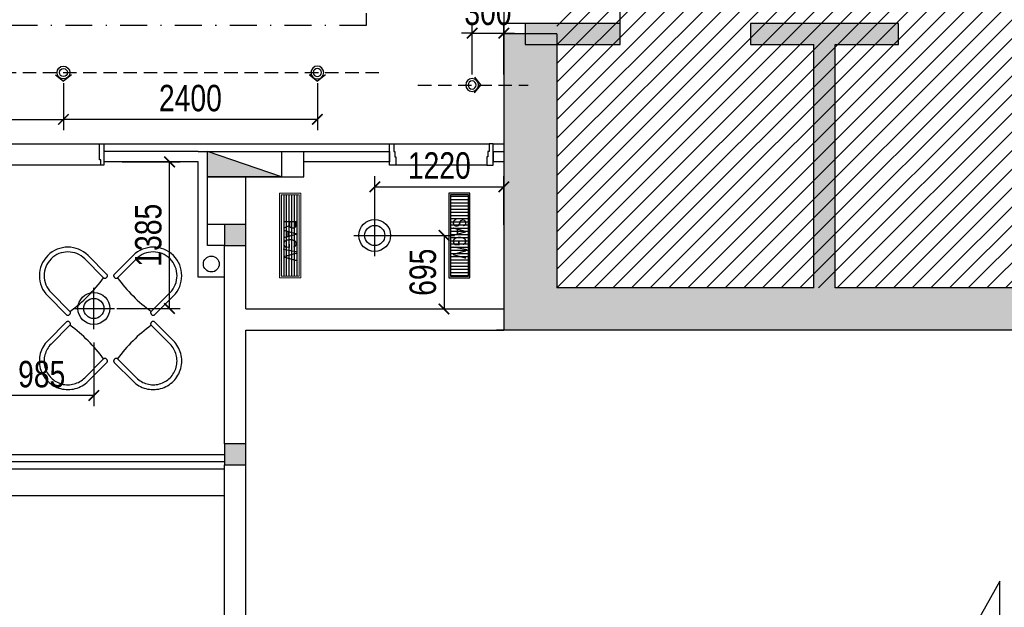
# Model space of a CAD drawing. Header units: millimetres. Extents: x -539149 to -534375, y 505028 to 505469.
# Tile 76 of 135: x -535898 to -535805, y 505131 to 505186. Entities that reach past the tile are written whole.
import ezdxf

# ---------------------------------------------------------------- set-up
doc = ezdxf.new("R2010")
doc.units = ezdxf.units.MM
doc.header["$LTSCALE"] = 10
for name, pattern in [('ACAD_ISO03W100', [30, 12, -18]), ('DASHDOTX2', [50.8, 25.4, -12.7, 0, -12.7]), ('DASHED', [19.05, 12.7, -6.35])]:
    doc.linetypes.add(name, pattern=pattern)
doc.layers.get('Defpoints').update_dxf_attribs({"color": 8})
for name, color, linetype in [('-消火栓', 242, 'Continuous'), ('A-建筑-原墙体', 2, 'Continuous'), ('A-建筑-新增墙体', 3, 'Continuous'), ('A-建筑-窗户', 4, 'Continuous'), ('B-平面-完成面造型线', 6, 'Continuous'), ('B-平面-活动家具', 30, 'ACAD_ISO03W100'), ('B-平面-门洞线', 8, 'Continuous'), ('C-顶棚-灯具', 4, 'Continuous'), ('C-顶棚-灯具尺寸', 4, 'Continuous'), ('C-顶棚-造型线', 30, 'Continuous'), ('E-填充', 251, 'Continuous'), ('Q-立面-填充', 251, 'Continuous')]:
    doc.layers.add(name, color=color, linetype=linetype)
doc.layers.add('C-顶棚-空调', color=4, linetype='Continuous', lineweight=20)
doc.layers.add('E-空调', color=4, linetype='Continuous', lineweight=20)
doc.styles.add('CCD_DIM', font='txt', dxfattribs={"width": 0.8})
doc.styles.add('STSL', font='txt', dxfattribs={"width": 0.8})
doc.dimstyles.new('1-1', dxfattribs={"dimscale": 0, "dimtxt": 2.5, "dimasz": 1, "dimexe": 1, "dimexo": 1, "dimgap": 0.75, "dimtad": 1, "dimdec": 0, "dimrnd": 0.005, "dimzin": 0, "dimdsep": 46, "dimtxsty": 'CCD_DIM', "dimblk": 'ARCHTICK', "dimcen": 0.13, "dimclrd": 44, "dimclre": 44, "dimclrt": 50, "dimadec": 0, "dimazin": 0, "dimtfac": 1, "dimtdec": 0, "dimtix": 1, "dimtmove": 2, "dimatfit": 3, "dimldrblk": 'HBA_Leader_Dot', "dimfxl": 5, "dimfxlon": 1, "dimtvp": 1, "dimtolj": 1, "dimtzin": 0, "dimarcsym": 0})

# ---------------------------------------------------------------- blocks, each defined once
blk = doc.blocks.new('$TwtSys$00000434')
for p, q in [((-0.5, 0.5), (-0.5, -0.5)), ((-0.5, -0.5), (0.5, 0.5)), ((0.5, 0.5), (-0.5, 0.5)), ((0.5, -0.5), (0.5, 0.5)), ((-0.5, -0.5), (0.5, -0.5))]:
    blk.add_line(p, q)
blk.add_solid([(0.5, -0.5), (0.5, 0.5), (-0.5, -0.5)])
blk = doc.blocks.new('*E414')
at = {"layer": 'B-平面-完成面造型线'}
for points in [[(-940, 80), (-940, -70), (-980, -70), (-980, 130), (-950, 130), (-950, 80), (-940, 80)], [(-40, 80), (-40, -70), (0, -70), (0, 130), (-30, 130), (-30, 80), (-40, 80)]]:
    blk.add_lwpolyline(points, dxfattribs=at)
at = {"layer": 'B-平面-门洞线', "color": 8}
for p, q in [((-950, 130), (-30, 130)), ((-40, -70), (-940, -70))]:
    blk.add_line(p, q, dxfattribs=at)
blk = doc.blocks.new('A$C7AC81215')
at = {"layer": 'C-顶棚-灯具', "color": 8}
for p, q in [((196.4, 0), (196.4, 392.7)), ((0, 196.4), (392.7, 196.4))]:
    blk.add_line(p, q, dxfattribs=at)
at = {"layer": 'C-顶棚-灯具'}
blk.add_circle((196.4, 196.4), 150, dxfattribs=at)
at = {"layer": 'C-顶棚-灯具', "color": 8}
blk.add_circle((196.4, 196.4), 95.5, dxfattribs=at)
blk = doc.blocks.new('射灯(可调角度）')
h = blk.add_hatch(color=9)
edge = h.paths.add_edge_path()
edge.add_line((17.3, 44.1), (17.3, 59))
edge.add_line((17.3, 59), (63.3, 0))
edge.add_line((63.3, 0), (17.3, -59))
edge.add_line((17.3, -59), (17.3, -44.1))
edge.add_ellipse((0, 0), major_axis=(-33.5, 33.5), ratio=1, start_angle=156.44488, end_angle=225)
edge.add_ellipse((0, 0), major_axis=(33.5, 33.5), ratio=1, start_angle=315, end_angle=383.55512)
for p, q in [((17.3, 44.1), (17.3, 59)), ((17.3, 59), (63.3, 0)), ((17.3, -59), (63.3, 0))]:
    blk.add_line(p, q)
blk.add_circle((0, 0), 47.4)
at = {"color": 8}
blk.add_circle((0, 0), 30, dxfattribs=at)
blk = doc.blocks.new('_ArchTick')
at = {"color": 0, "linetype": 'ByBlock', "const_width": 0.15}
blk.add_lwpolyline([(-0.5, -0.5), (0.5, 0.5)], dxfattribs=at)
blk = doc.blocks.new('*D374')
at = {"layer": 'C-顶棚-灯具尺寸', "color": 44, "lineweight": -2, "ltscale": 0.01, "transparency": 16777216}
for p, q in [((-535917.698, 505180.249), (-535917.698, 505175.82)), ((-535893.698, 505180.249), (-535893.698, 505175.82)), ((-535917.698, 505176.82), (-535893.698, 505176.82))]:
    blk.add_line(p, q, dxfattribs=at)
at = {"layer": 'Defpoints', "color": 0, "ltscale": 0.01, "transparency": 16777216}
for p in [(-535917.698, 505181.249), (-535893.698, 505181.249), (-535893.698, 505176.82)]:
    blk.add_point(p, dxfattribs=at)
at = {"layer": 'C-顶棚-灯具尺寸', "color": 44, "lineweight": -2, "ltscale": 0.01, "transparency": 16777216, "rotation": 180}
blk.add_blockref('_ArchTick', (-535917.698, 505176.82), dxfattribs=at)
at = {"layer": 'C-顶棚-灯具尺寸', "color": 44, "lineweight": -2, "ltscale": 0.01, "transparency": 16777216}
blk.add_blockref('_ArchTick', (-535893.698, 505176.82), dxfattribs=at)
at = {"layer": 'C-顶棚-灯具尺寸', "color": 50, "ltscale": 0.01, "transparency": 16777216, "insert": (-535905.698, 505178.82), "char_height": 2.5, "attachment_point": 5, "style": 'CCD_DIM'}
blk.add_mtext('\\A1;2400', dxfattribs=at)
blk = doc.blocks.new('HBA_Leader_Dot')
at = {"color": 0, "linetype": 'ByBlock'}
blk.add_line((-5, 0), (-10, 0), dxfattribs=at)
at = {"color": 0, "linetype": 'ByBlock', "const_width": 5}
blk.add_lwpolyline([(-2.5, 0, 1), (2.5, 0, 1)], format="xyb", close=True, dxfattribs=at)
blk = doc.blocks.new('*D375')
at = {"layer": 'C-顶棚-灯具尺寸', "color": 44, "lineweight": -2, "ltscale": 0.01, "transparency": 16777216}
for p, q in [((-535893.698, 505180.249), (-535893.698, 505175.82)), ((-535869.698, 505180.249), (-535869.698, 505175.82)), ((-535869.698, 505176.82), (-535893.698, 505176.82))]:
    blk.add_line(p, q, dxfattribs=at)
at = {"layer": 'Defpoints', "color": 0, "ltscale": 0.01, "transparency": 16777216}
for p in [(-535893.698, 505181.249), (-535869.698, 505181.249), (-535893.698, 505176.82)]:
    blk.add_point(p, dxfattribs=at)
at = {"layer": 'C-顶棚-灯具尺寸', "color": 44, "lineweight": -2, "ltscale": 0.01, "transparency": 16777216, "rotation": 180}
blk.add_blockref('_ArchTick', (-535893.698, 505176.82), dxfattribs=at)
at = {"layer": 'C-顶棚-灯具尺寸', "color": 44, "lineweight": -2, "ltscale": 0.01, "transparency": 16777216}
blk.add_blockref('_ArchTick', (-535869.698, 505176.82), dxfattribs=at)
at = {"layer": 'C-顶棚-灯具尺寸', "color": 50, "ltscale": 0.01, "transparency": 16777216, "insert": (-535881.698, 505178.82), "char_height": 2.5, "attachment_point": 5, "style": 'CCD_DIM'}
blk.add_mtext('\\A1;2400', dxfattribs=at)
blk = doc.blocks.new('*D376')
at = {"layer": 'C-顶棚-灯具尺寸', "color": 44, "lineweight": -2, "ltscale": 0.01, "transparency": 16777216}
for p, q in [((-535855.073, 505181.074), (-535855.073, 505185.978)), ((-535852.073, 505181.074), (-535852.073, 505185.978)), ((-535855.073, 505184.978), (-535856.073, 505184.978)), ((-535855.073, 505184.978), (-535852.073, 505184.978)), ((-535852.073, 505184.978), (-535851.073, 505184.978))]:
    blk.add_line(p, q, dxfattribs=at)
at = {"layer": 'Defpoints', "color": 0, "ltscale": 0.01, "transparency": 16777216}
for p in [(-535852.073, 505184.978), (-535855.073, 505180.074), (-535852.073, 505180.074)]:
    blk.add_point(p, dxfattribs=at)
at = {"layer": 'C-顶棚-灯具尺寸', "color": 44, "lineweight": -2, "ltscale": 0.01, "transparency": 16777216}
blk.add_blockref('_ArchTick', (-535855.073, 505184.978), dxfattribs=at)
at = {"layer": 'C-顶棚-灯具尺寸', "color": 44, "lineweight": -2, "ltscale": 0.01, "transparency": 16777216, "rotation": 180}
blk.add_blockref('_ArchTick', (-535852.073, 505184.978), dxfattribs=at)
at = {"layer": 'C-顶棚-灯具尺寸', "color": 50, "ltscale": 0.01, "transparency": 16777216, "insert": (-535853.573, 505186.978), "char_height": 2.5, "attachment_point": 5, "style": 'CCD_DIM'}
blk.add_mtext('\\A1;300', dxfattribs=at)
blk = doc.blocks.new('*D396')
at = {"layer": 'C-顶棚-灯具尺寸', "color": 44, "lineweight": -2, "ltscale": 0.01, "transparency": 16777216}
for p, q in [((-535862.721, 505165.849), (-535856.721, 505165.849)), ((-535857.721, 505165.849), (-535857.721, 505158.899)), ((-535862.721, 505158.899), (-535856.721, 505158.899))]:
    blk.add_line(p, q, dxfattribs=at)
at = {"layer": 'Defpoints', "color": 0, "ltscale": 0.01, "transparency": 16777216}
for p in [(-535864.273, 505165.849), (-535864.596, 505158.899), (-535857.721, 505158.899)]:
    blk.add_point(p, dxfattribs=at)
at = {"layer": 'C-顶棚-灯具尺寸', "color": 44, "lineweight": -2, "ltscale": 0.01, "transparency": 16777216}
for p, rotation in [((-535857.721, 505165.849), 90), ((-535857.721, 505158.899), 270)]:
    blk.add_blockref('_ArchTick', p, dxfattribs=dict(at, rotation=rotation))
at = {"layer": 'C-顶棚-灯具尺寸', "color": 50, "ltscale": 0.01, "transparency": 16777216, "insert": (-535859.721, 505162.374), "char_height": 2.5, "attachment_point": 5, "rotation": 90, "style": 'CCD_DIM'}
blk.add_mtext('\\A1;695', dxfattribs=at)
blk = doc.blocks.new('*D397')
at = {"layer": 'C-顶棚-灯具尺寸', "color": 44, "lineweight": -2, "ltscale": 0.01, "transparency": 16777216}
for p, q in [((-535864.273, 505166.849), (-535864.273, 505171.448)), ((-535852.073, 505166.849), (-535852.073, 505171.448)), ((-535864.273, 505170.448), (-535852.073, 505170.448))]:
    blk.add_line(p, q, dxfattribs=at)
at = {"layer": 'Defpoints', "color": 0, "ltscale": 0.01, "transparency": 16777216}
for p in [(-535852.073, 505170.448), (-535864.273, 505165.849), (-535852.073, 505165.849)]:
    blk.add_point(p, dxfattribs=at)
at = {"layer": 'C-顶棚-灯具尺寸', "color": 44, "lineweight": -2, "ltscale": 0.01, "transparency": 16777216, "rotation": 180}
blk.add_blockref('_ArchTick', (-535864.273, 505170.448), dxfattribs=at)
at = {"layer": 'C-顶棚-灯具尺寸', "color": 44, "lineweight": -2, "ltscale": 0.01, "transparency": 16777216}
blk.add_blockref('_ArchTick', (-535852.073, 505170.448), dxfattribs=at)
at = {"layer": 'C-顶棚-灯具尺寸', "color": 50, "ltscale": 0.01, "transparency": 16777216, "insert": (-535858.173, 505172.448), "char_height": 2.5, "attachment_point": 5, "style": 'CCD_DIM'}
blk.add_mtext('\\A1;1220', dxfattribs=at)
blk = doc.blocks.new('*D398')
at = {"layer": 'C-顶棚-灯具尺寸', "color": 44, "lineweight": -2, "ltscale": 0.01, "transparency": 16777216}
for p, q in [((-535900.673, 505155.727), (-535900.673, 505149.727)), ((-535890.823, 505155.727), (-535890.823, 505149.727)), ((-535890.823, 505150.727), (-535900.673, 505150.727))]:
    blk.add_line(p, q, dxfattribs=at)
at = {"layer": 'Defpoints', "color": 0, "ltscale": 0.01, "transparency": 16777216}
for p in [(-535900.673, 505158.949), (-535890.823, 505158.949), (-535900.673, 505150.727)]:
    blk.add_point(p, dxfattribs=at)
at = {"layer": 'C-顶棚-灯具尺寸', "color": 44, "lineweight": -2, "ltscale": 0.01, "transparency": 16777216, "rotation": 180}
blk.add_blockref('_ArchTick', (-535900.673, 505150.727), dxfattribs=at)
at = {"layer": 'C-顶棚-灯具尺寸', "color": 44, "lineweight": -2, "ltscale": 0.01, "transparency": 16777216}
blk.add_blockref('_ArchTick', (-535890.823, 505150.727), dxfattribs=at)
at = {"layer": 'C-顶棚-灯具尺寸', "color": 50, "ltscale": 0.01, "transparency": 16777216, "insert": (-535895.748, 505152.727), "char_height": 2.5, "attachment_point": 5, "style": 'CCD_DIM'}
blk.add_mtext('\\A1;985', dxfattribs=at)
blk = doc.blocks.new('*D399')
at = {"layer": 'C-顶棚-灯具尺寸', "color": 44, "lineweight": -2, "ltscale": 0.01, "transparency": 16777216}
for p, q in [((-535888.143, 505172.799), (-535882.665, 505172.799)), ((-535883.665, 505158.949), (-535883.665, 505172.799)), ((-535888.665, 505158.949), (-535882.665, 505158.949))]:
    blk.add_line(p, q, dxfattribs=at)
at = {"layer": 'Defpoints', "color": 0, "ltscale": 0.01, "transparency": 16777216}
for p in [(-535889.143, 505172.799), (-535883.665, 505172.799), (-535890.823, 505158.949)]:
    blk.add_point(p, dxfattribs=at)
at = {"layer": 'C-顶棚-灯具尺寸', "color": 44, "lineweight": -2, "ltscale": 0.01, "transparency": 16777216}
for p, rotation in [((-535883.665, 505172.799), 90), ((-535883.665, 505158.949), 270)]:
    blk.add_blockref('_ArchTick', p, dxfattribs=dict(at, rotation=rotation))
at = {"layer": 'C-顶棚-灯具尺寸', "color": 50, "ltscale": 0.01, "transparency": 16777216, "insert": (-535885.665, 505165.874), "char_height": 2.5, "attachment_point": 5, "rotation": 90, "style": 'CCD_DIM'}
blk.add_mtext('\\A1;1385', dxfattribs=at)
blk = doc.blocks.new('*U199')
at = {"layer": 'C-顶棚-灯具'}
h = blk.add_hatch(dxfattribs=at)
h.set_pattern_fill('_USER', color=8, scale=30, angle=90, style=0, pattern_type=0)
h.set_pattern_definition([(90, (15, 15), (-30, 2e-15), [])])
h.paths.add_polyline_path([(115, 185), (115, 15), (885, 15), (885, 185)])
at = {"layer": 'C-顶棚-灯具', "linetype": 'ByBlock'}
blk.add_lwpolyline([(100, 200), (100, 0), (900, 0), (900, 200)], close=True, dxfattribs=at)
at = {"layer": 'C-顶棚-灯具', "color": 8}
blk.add_lwpolyline([(115, 185), (115, 15), (885, 15), (885, 185)], close=True, dxfattribs=at)
at = {"layer": 'C-顶棚-灯具', "style": 'STSL', "width": 0.75}
blk.add_text('SAG/V', height=125, dxfattribs=at).set_placement((338.5, 38.7))
blk = doc.blocks.new('*U200')
at = {"layer": 'C-顶棚-灯具'}
h = blk.add_hatch(dxfattribs=at)
h.set_pattern_fill('_USER', color=8, scale=25, style=0, pattern_type=0)
h.set_pattern_definition([(0, (15, 15), (0, 25), [])])
h.paths.add_polyline_path([(115, 185), (115, 15), (885, 15), (885, 185)])
at = {"layer": 'C-顶棚-空调', "color": 8}
blk.add_lwpolyline([(115, 185), (115, 15), (885, 15), (885, 185)], close=True, dxfattribs=at)
at = {"layer": 'E-空调', "linetype": 'ByBlock'}
blk.add_lwpolyline([(100, 200), (100, 0), (900, 0), (900, 200)], close=True, dxfattribs=at)
at = {"layer": 'E-空调', "style": 'STSL', "width": 0.75}
blk.add_text('RAG/V', height=125, dxfattribs=at).set_placement((353.9, 36))
blk = doc.blocks.new('*U202')
at = {"layer": 'B-平面-活动家具'}
for p, q in [((-2.7, 2.52), (-2.7, 0)), ((-2.43, 2.7), (-2.52, 2.7)), ((-2.25, 0), (-2.25, 2.52)), ((2.25, 2.52), (2.25, 0)), ((2.52, 2.7), (2.43, 2.7)), ((2.7, 0), (2.7, 2.52))]:
    blk.add_line(p, q, dxfattribs=at)
for centre, radius, start, end in [((-2.52, 2.52), 0.18, 90, 180), ((-2.43, 2.52), 0.18, 0, 90), ((0, -11.4525), 14.1525, 80.852157, 99.147843), ((2.43, 2.52), 0.18, 90, 180), ((2.52, 2.52), 0.18, 0, 90), ((0, 0), 2.7, 180, 0), ((0, 0), 2.25, 180, 0)]:
    blk.add_arc(centre, radius, start, end, dxfattribs=at)
blk = doc.blocks.new('*U203')
at = {"color": 0, "linetype": 'ByBlock', "lineweight": -2}
for p, rotation in [((10305.565, 3220.545), 180), ((10299.865, 3214.845), 270), ((10311.265, 3214.845), 90)]:
    blk.add_blockref('*U202', p, dxfattribs=dict(at, rotation=rotation))
blk.add_blockref('*U202', (10305.565, 3209.145), dxfattribs=at)

msp = doc.modelspace()

# ---------------------------------------------------------------- hatches: boundary and pattern name
at = {"layer": 'E-填充', "ltscale": 0.01}
for points in [[(-535850.073, 505183.899), (-535841.073, 505183.899), (-535841.073, 505185.899), (-535850.073, 505185.899)], [(-535821.773, 505185.899), (-535828.773, 505185.899), (-535828.773, 505183.899), (-535822.773, 505183.899), (-535821.773, 505184.565)], [(-535820.773, 505183.899), (-535814.773, 505183.899), (-535814.773, 505185.899), (-535821.773, 505185.899), (-535821.773, 505184.565)], [(-535852.073, 505184.899), (-535852.073, 505156.899), (-535847.073, 505160.899), (-535847.073, 505184.899)], [(-535821.773, 505159.565), (-535820.773, 505160.899), (-535820.773, 505183.899), (-535821.773, 505184.565), (-535822.773, 505183.899), (-535822.773, 505160.899)], [(-535878.473, 505166.899), (-535878.473, 505164.899), (-535876.473, 505164.899), (-535876.473, 505166.899)], [(-535852.073, 505157.459), (-535852.073, 505156.899), (-535821.773, 505156.899), (-535821.773, 505159.565), (-535822.773, 505160.899), (-535847.773, 505160.899)], [(-535794.773, 505159.565), (-535795.773, 505160.899), (-535820.773, 505160.899), (-535821.773, 505159.565), (-535821.773, 505156.899), (-535794.773, 505156.899)], [(-535878.473, 505146.168), (-535878.473, 505144.168), (-535876.473, 505144.168), (-535876.473, 505146.168)]]:
    msp.add_hatch(color=256, dxfattribs=at).paths.add_polyline_path(points)
at = {"layer": 'Q-立面-填充', "ltscale": 0.005}
h = msp.add_hatch(dxfattribs=at)
h.set_pattern_fill('ANSI31', color=256, scale=1000, style=0)
h.set_pattern_definition([(45, (-535847.0732, 505160.8987), (-0.8838835, 0.8838835), [])])
h.paths.add_polyline_path([(-535847.073, 505160.899), (-535847.073, 505273.099), (-535757.373, 505273.099), (-535757.373, 505329.099), (-535733.373, 505329.099), (-535733.373, 505244.599), (-535757.373, 505244.599), (-535757.373, 505160.899)])

# ---------------------------------------------------------------- linework, layer by layer
at = {"color": 31, "ltscale": 0.01}
msp.add_line((-535903.618, 505141.269, 0.069), (-535878.473, 505141.269, 0.069), dxfattribs=at)
at = {"color": 1, "ltscale": 0.01, "elevation": 0.069}
msp.add_lwpolyline([(-535720.751, 505128.431), (-535802.13, 505128.431), (-535805.206, 505124.063), (-535805.206, 505133.167), (-535807.845, 505128.431), (-535896.247, 505128.431)], dxfattribs=at)
at = {"layer": 'A-建筑-原墙体', "ltscale": 0.01}
for p, q in [((-535841.073, 505185.899, 0.069), (-535841.073, 505187.149, 0.069)), ((-535841.073, 505185.899, 0.069), (-535852.073, 505185.899, 0.069)), ((-535852.073, 505185.899, 0.069), (-535852.073, 505156.899, 0.069)), ((-535850.073, 505185.899, 0.069), (-535850.073, 505183.899, 0.069)), ((-535841.073, 505183.899, 0.069), (-535841.073, 505185.899, 0.069)), ((-535821.773, 505185.899, 0.069), (-535828.773, 505185.899, 0.069)), ((-535828.773, 505185.899, 0.069), (-535828.773, 505183.899, 0.069)), ((-535814.773, 505185.899, 0.069), (-535821.773, 505185.899, 0.069)), ((-535814.773, 505183.899, 0.069), (-535814.773, 505185.899, 0.069)), ((-535847.073, 505184.899, 0.069), (-535852.073, 505184.899, 0.069)), ((-535847.073, 505184.899, 0.069), (-535847.073, 505160.899, 0.069)), ((-535850.073, 505183.899, 0.069), (-535841.073, 505183.899, 0.069)), ((-535828.773, 505183.899, 0.069), (-535822.773, 505183.899, 0.069)), ((-535822.773, 505160.899, 0.069), (-535822.773, 505183.899, 0.069)), ((-535820.773, 505160.899, 0.069), (-535820.773, 505183.899, 0.069)), ((-535820.773, 505183.899, 0.069), (-535814.773, 505183.899, 0.069)), ((-535878.473, 505166.899, 0.069), (-535880.073, 505166.899, 0.069)), ((-535880.073, 505164.899, 0.069), (-535880.073, 505166.899, 0.069)), ((-535878.473, 505166.899, 0.069), (-535878.473, 505164.899, 0.069)), ((-535876.473, 505166.899, 0.069), (-535878.473, 505166.899, 0.069)), ((-535876.473, 505164.899, 0.069), (-535876.473, 505166.899, 0.069)), ((-535878.473, 505164.899, 0.069), (-535880.073, 505164.899, 0.069)), ((-535878.473, 505157.899, 0.069), (-535878.473, 505164.899, 0.069)), ((-535878.473, 505164.899, 0.069), (-535876.473, 505164.899, 0.069)), ((-535876.473, 505158.899, 0.069), (-535876.473, 505164.899, 0.069)), ((-535822.773, 505160.899, 0.069), (-535847.073, 505160.899, 0.069)), ((-535795.773, 505160.899, 0.069), (-535820.773, 505160.899, 0.069)), ((-535876.473, 505158.899, 0.069), (-535852.073, 505158.899, 0.069)), ((-535852.073, 505158.899, 0.069), (-535852.073, 505156.899, 0.069)), ((-535878.473, 505146.168, 0.069), (-535878.473, 505157.899, 0.069)), ((-535876.473, 505156.899, 0.069), (-535852.073, 505156.899, 0.069)), ((-535876.473, 505146.168, 0.069), (-535876.473, 505156.899, 0.069)), ((-535757.373, 505156.899, 0.069), (-535852.782, 505156.899, 0.069)), ((-535878.473, 505146.168, 0.069), (-535878.473, 505144.168, 0.069)), ((-535876.473, 505146.168, 0.069), (-535878.473, 505146.168, 0.069)), ((-535876.473, 505144.168, 0.069), (-535876.473, 505146.168, 0.069)), ((-535878.473, 505144.168, 0.069), (-535876.473, 505144.168, 0.069)), ((-535878.473, 505112.599, 0.069), (-535878.473, 505144.168, 0.069)), ((-535876.473, 505112.599, 0.069), (-535876.473, 505144.168, 0.069))]:
    msp.add_line(p, q, dxfattribs=at)
msp.add_circle((-535879.723, 505163.149, 0.069), 0.75, dxfattribs=at)
at = {"layer": 'A-建筑-新增墙体', "ltscale": 0.01}
for p, q in [((-535880.973, 505173.799, 0.069), (-535889.873, 505173.799, 0.069)), ((-535889.873, 505173.799, 0.069), (-535889.873, 505172.799, 0.069)), ((-535880.973, 505173.799, 0.069), (-535862.873, 505173.799, 0.069)), ((-535880.073, 505166.899, 0.069), (-535880.073, 505173.799, 0.069)), ((-535870.973, 505171.399, 0.069), (-535870.973, 505173.799, 0.069)), ((-535862.873, 505173.799, 0.069), (-535862.873, 505172.799, 0.069)), ((-535853.073, 505173.799, 0.069), (-535852.073, 505173.799, 0.069)), ((-535853.073, 505173.799, 0.069), (-535853.073, 505172.799, 0.069)), ((-535880.973, 505172.799, 0.069), (-535889.873, 505172.799, 0.069)), ((-535880.973, 505161.899, 0.069), (-535880.973, 505172.799, 0.069)), ((-535862.873, 505172.798, 0.069), (-535870.973, 505172.799, 0.069)), ((-535852.073, 505172.798, 0.069), (-535853.073, 505172.798, 0.069)), ((-535880.073, 505171.399, 0.069), (-535870.973, 505171.399, 0.069)), ((-535876.473, 505166.899, 0.069), (-535876.473, 505171.399, 0.069)), ((-535878.473, 505161.899, 0.069), (-535880.973, 505161.899, 0.069))]:
    msp.add_line(p, q, dxfattribs=at)
at = {"layer": 'A-建筑-窗户', "ltscale": 0.01}
for p, q in [((-535878.473, 505145.099, 0.069), (-535903.618, 505145.099, 0.069)), ((-535878.473, 505144.439, 0.069), (-535903.618, 505144.439, 0.069)), ((-535878.473, 505143.769, 0.069), (-535903.618, 505143.769, 0.069))]:
    msp.add_line(p, q, dxfattribs=at)
at = {"layer": 'B-平面-完成面造型线', "ltscale": 0.01}
msp.add_line((-535852.073, 505187.149, 0.069), (-535852.073, 505185.899, 0.069), dxfattribs=at)
at = {"layer": 'B-平面-完成面造型线', "ltscale": 0.01, "elevation": 0.069}
for points in [[(-535862.473, 505173.799), (-535862.373, 505173.799), (-535862.373, 505173.299), (-535862.273, 505173.299), (-535862.273, 505172.499), (-535862.873, 505172.499), (-535862.873, 505174.499), (-535862.473, 505174.499), (-535862.473, 505173.799)], [(-535853.473, 505173.799), (-535853.573, 505173.799), (-535853.573, 505173.299), (-535853.673, 505173.299), (-535853.673, 505172.499), (-535853.073, 505172.499), (-535853.073, 505174.499), (-535853.473, 505174.499), (-535853.473, 505173.799)]]:
    msp.add_lwpolyline(points, dxfattribs=at)
at = {"layer": 'B-平面-门洞线', "color": 8, "ltscale": 0.01}
for p, q in [((-535862.473, 505174.499, 0.069), (-535853.473, 505174.499, 0.069)), ((-535853.673, 505172.499, 0.069), (-535862.273, 505172.499, 0.069))]:
    msp.add_line(p, q, dxfattribs=at)
at = {"layer": 'C-顶棚-灯具尺寸', "color": 251, "linetype": 'DASHED', "ltscale": 0.01}
for p, q in [((-536048.038, 505181.249, 0.069), (-535863.309, 505181.249, 0.069)), ((-535860.195, 505180.074, 0.069), (-535849.781, 505180.074, 0.069))]:
    msp.add_line(p, q, dxfattribs=at)
at = {"layer": 'C-顶棚-造型线', "ltscale": 0.01}
for p, q in [((-535889.873, 505174.499, 0.069), (-535861.273, 505174.499, 0.069)), ((-535853.073, 505174.499, 0.069), (-535852.073, 505174.499, 0.069))]:
    msp.add_line(p, q, dxfattribs=at)
at = {"layer": 'C-顶棚-造型线', "color": 51, "linetype": 'DASHDOTX2', "ltscale": 0.01, "elevation": 0.069}
msp.add_lwpolyline([(-536009.623, 505280.099), (-535865.073, 505280.099), (-535865.073, 505185.699), (-536009.623, 505185.699)], close=True, dxfattribs=at)

# ---------------------------------------------------------------- block references
at = {"layer": '-消火栓', "ltscale": 0.01, "xscale": -7.000000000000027, "yscale": 2.4, "zscale": 7, "rotation": 5.008449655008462e-06}
msp.add_blockref('$TwtSys$00000434', (-535876.573, 505172.599, 0.069), dxfattribs=at)
at = {"ltscale": 0.01, "xscale": 0.01, "yscale": 0.01, "zscale": 0.01, "rotation": 180}
msp.add_blockref('*E414', (-535899.673, 505173.799, 0.069), dxfattribs=at)
at = {"ltscale": 0.01, "rotation": 45}
msp.add_blockref('*U203', (-540903.139, 495597.641, 0.069), dxfattribs=at)
at = {"layer": 'C-顶棚-灯具', "linetype": 'ByBlock', "ltscale": 0.01, "yscale": 0.0128000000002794}
for p, xscale, zscale, rotation in [((-535893.698, 505181.249, 0.069), 0.0128000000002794, 0.0128000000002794, 270), ((-535869.698, 505181.249, 0.069), -0.0128000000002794, 0.0128, 90), ((-535855.073, 505180.074, 0.069), -0.0128000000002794, 0.0128, 180)]:
    msp.add_blockref('射灯(可调角度）', p, dxfattribs=dict(at, xscale=xscale, zscale=zscale, rotation=rotation))
at = {"layer": 'C-顶棚-灯具', "ltscale": 0.01, "xscale": 0.01, "yscale": 0.01, "zscale": 0.01, "rotation": 270}
for name, p in [('*U200', (-535873.273, 505170.849, 0.069)), ('*U199', (-535857.273, 505170.849, 0.069))]:
    msp.add_blockref(name, p, dxfattribs=at)
at = {"layer": 'C-顶棚-灯具', "ltscale": 0.01, "xscale": 0.01, "yscale": 0.01, "zscale": 0.01}
for p in [(-535866.237, 505163.885, 0.069), (-535892.787, 505156.985, 0.069)]:
    msp.add_blockref('A$C7AC81215', p, dxfattribs=at)

# ---------------------------------------------------------------- dimensions: what is measured, and where the dimension line sits
at = {"layer": 'C-顶棚-灯具尺寸', "ltscale": 0.01}
for base, p1, p2, picture, middle in [((-535852.073, 505184.978, 0.069), (-535855.073, 505180.074, 0.069), (-535852.073, 505180.074, 0.069), '*D376', (-535853.573, 505186.978, 0.069)), ((-535893.698, 505176.82, 0.069), (-535917.698, 505181.249, 0.069), (-535893.698, 505181.249, 0.069), '*D374', (-535905.698, 505178.82, 0.069)), ((-535852.073, 505170.448, 0.069), (-535864.273, 505165.849, 0.069), (-535852.073, 505165.849, 0.069), '*D397', (-535858.173, 505172.448, 0.069)), ((-535900.673, 505150.727, 0.069), (-535890.823, 505158.949, 0.069), (-535900.673, 505158.949, 0.069), '*D398', (-535895.748, 505152.727, 0.069))]:
    dim = msp.add_linear_dim(base=base, p1=p1, p2=p2, dimstyle='1-1', override={"dimscale": 1, "dimlfac": 100}, dxfattribs=at)
    dim.commit()
    dim.dimension.update_dxf_attribs({"geometry": picture, "text_midpoint": middle})
for base, p1, p2, angle, picture, middle in [((-535893.698, 505176.82, 0.069), (-535869.698, 505181.249, 0.069), (-535893.698, 505181.249, 0.069), 180, '*D375', (-535881.698, 505178.82, 0.069)), ((-535883.665, 505172.799, 0.069), (-535890.823, 505158.949, 0.069), (-535889.143, 505172.799, 0.069), 90, '*D399', (-535885.665, 505165.874, 0.069)), ((-535857.721, 505158.899, 0.069), (-535864.273, 505165.849, 0.069), (-535864.596, 505158.899, 0.069), 90, '*D396', (-535859.721, 505162.374, 0.069))]:
    dim = msp.add_linear_dim(base=base, p1=p1, p2=p2, angle=angle, dimstyle='1-1', override={"dimscale": 1, "dimlfac": 100}, dxfattribs=at)
    dim.commit()
    dim.dimension.update_dxf_attribs({"geometry": picture, "text_midpoint": middle})

doc.saveas('drawing.dxf')
